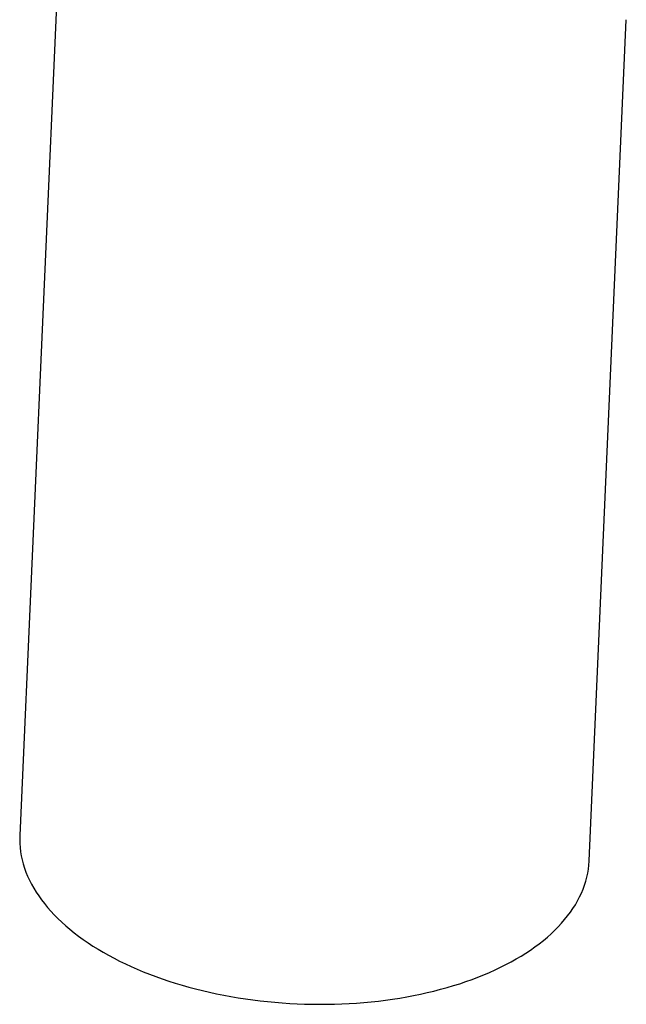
# Model space of a CAD drawing. Header units: millimetres. Extents: x 8 to 850, y 12 to 844.
# Tile 11 of 31: x 618 to 641, y 254 to 292. Entities that reach past the tile are written whole.
import ezdxf

# ---------------------------------------------------------------- set-up
doc = ezdxf.new("R2010")
doc.units = ezdxf.units.MM

msp = doc.modelspace()

# ---------------------------------------------------------------- linework, layer by layer
at = {"color": 7, "linetype": 'Continuous', "lineweight": 30}
for p, q in [((619.444, 292.7), (618.009, 260.245)), ((639.988, 259.273), (641.423, 291.728))]:
    msp.add_line(p, q, dxfattribs=at)
at = {"color": 7, "linetype": 'Continuous', "lineweight": 30, "flags": 128}
msp.add_lwpolyline([(618.009, 260.245), (618.006, 260.096), (618.01, 259.938), (618.021, 259.781), (618.04, 259.623), (618.067, 259.465), (618.101, 259.308), (618.142, 259.151), (618.191, 258.994), (618.248, 258.838), (618.311, 258.683), (618.382, 258.528), (618.461, 258.374), (618.546, 258.221), (618.639, 258.069), (618.739, 257.918), (618.845, 257.769), (618.959, 257.621), (619.08, 257.474), (619.207, 257.329), (619.341, 257.186), (619.482, 257.044), (619.63, 256.904), (619.783, 256.766), (619.943, 256.63), (620.11, 256.497), (620.282, 256.365), (620.46, 256.236), (620.644, 256.11), (620.834, 255.985), (621.03, 255.864), (621.231, 255.745), (621.437, 255.629), (621.648, 255.515), (621.865, 255.405), (622.086, 255.298), (622.312, 255.193), (622.543, 255.092), (622.778, 254.994), (623.018, 254.899), (623.261, 254.808), (623.509, 254.72), (623.76, 254.635), (624.014, 254.554), (624.273, 254.476), (624.534, 254.402), (624.799, 254.332), (625.066, 254.266), (625.336, 254.203), (625.609, 254.144), (625.883, 254.089), (626.16, 254.038), (626.439, 253.99), (626.72, 253.947), (627.002, 253.908), (627.286, 253.872), (627.571, 253.841), (627.857, 253.814), (628.143, 253.791), (628.43, 253.771), (628.718, 253.756), (629.006, 253.746), (629.294, 253.739), (629.581, 253.736), (629.868, 253.738), (630.155, 253.743), (630.441, 253.753), (630.725, 253.767), (631.009, 253.785), (631.291, 253.807), (631.572, 253.833), (631.851, 253.863), (632.127, 253.898), (632.402, 253.936), (632.675, 253.978), (632.945, 254.024), (633.212, 254.074), (633.476, 254.128), (633.737, 254.186), (633.995, 254.248), (634.25, 254.314), (634.501, 254.383), (634.748, 254.456), (634.991, 254.532), (635.231, 254.612), (635.466, 254.696), (635.696, 254.783), (635.922, 254.874), (636.143, 254.968), (636.359, 255.065), (636.57, 255.165), (636.776, 255.269), (636.977, 255.375), (637.172, 255.485), (637.362, 255.598), (637.546, 255.713), (637.724, 255.831), (637.896, 255.952), (638.062, 256.075), (638.221, 256.201), (638.375, 256.33), (638.522, 256.461), (638.662, 256.594), (638.796, 256.729), (638.923, 256.866), (639.043, 257.005), (639.157, 257.147), (639.263, 257.29), (639.363, 257.434), (639.455, 257.58), (639.54, 257.728), (639.618, 257.877), (639.689, 258.028), (639.752, 258.179), (639.808, 258.332), (639.857, 258.486), (639.898, 258.64), (639.931, 258.796), (639.957, 258.951), (639.976, 259.108), (639.987, 259.265), (639.988, 259.273)], dxfattribs=at)

doc.saveas('drawing.dxf')
